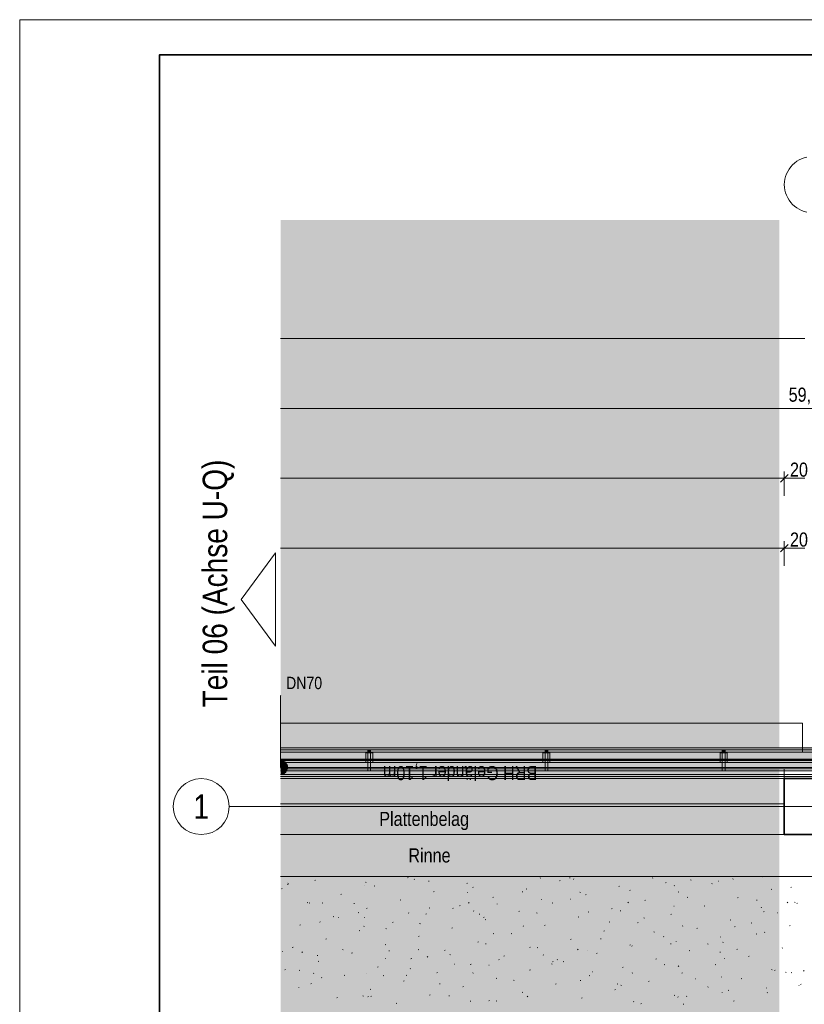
# Model space of a CAD drawing. Extents: x -740 to 300, y 62 to 1112.
# Tile 97 of 187: x -720 to -608, y 972 to 1112. Entities that reach past the tile are written whole.
import ezdxf
from ezdxf.enums import TextEntityAlignment as Align
from ezdxf.lldxf.tags import DXFTag

# ---------------------------------------------------------------- set-up
doc = ezdxf.new("R2010")
doc.units = 0
doc.layers.get('0').update_dxf_attribs({"lineweight": 13})
for name, color, linetype, lineweight, true_color in [('30 -33 Aussenwände- 3 Aussenstützen', 7, 'Continuous', 50, 0x0000dd), ('30 -33 Aussenwände- 7 Fassade_ Elemente', 7, 'Continuous', 9, 0x00aacc), ('30 -34 Innenwände- 6 Elemente', 7, 'Continuous', 9, 0xff6633), ('30 -35 Decken- 1 Konstruktion-Träger- Stahlbeton', 7, 'Continuous', 13, 0x33aa00), ('30 -36 Dächer- 3 Dachbeläge', 7, 'Continuous', 15, 0x9999ff), ('30 -36 Dächer- 4 Dachbekleidungen', 7, 'Continuous', 9, 0xccccff), ('60- 61 allgemeine Ausstattung- 4 Terrassen', 9, 'Continuous', 9, 0x808080), ('70 -72 Beschriftung- 1 Beschriftung allgemein', 7, 'Continuous', 9, 0xff6633), ('70 -76 Bemaßung- 2 Allgemein', 9, 'Continuous', 5, 0x808080), ('iwb_Layout Achsbezeichung', 1, 'Continuous', 13, 0xff0000), ('iwb_Layout BA_Markierung', 7, 'Continuous', 9, 0xbadcdc), ('iwb_Layout Text', 3, 'Continuous', 18, 0x00ff00)]:
    doc.layers.add(name, color=color, linetype=linetype, lineweight=lineweight, true_color=true_color)
for name, color, linetype, lineweight in [('40 -41 Abwasser_Wasser_Gas- 2 Wasser-1', 7, 'Continuous', 15), ('70 -71 Achsen- 1 Gebäudeachsen', 7, 'STRICHPUNKT2-A06CPVBCL0', 18), ('iwb_Plankopf Rahmen', 7, 'Continuous', 35), ('Keine-A06CPVBDL0', 7, 'Continuous', 9)]:
    doc.layers.add(name, color=color, linetype=linetype, lineweight=lineweight)
doc.styles.get("Standard").update_dxf_attribs({"font": 'ARIALN.TTF'})
tags = doc.linetypes.add('grob-A06CPVB9L0', pattern=[14, 3, -8, 3]).pattern_tags.tags
tags[8:9] = [DXFTag(74, 4), DXFTag(75, 0), DXFTag(340, '0'), DXFTag(46, 0.0), DXFTag(50, 0.0), DXFTag(44, 0.0), DXFTag(45, 0.0)]
tags[6:7] = [DXFTag(74, 4), DXFTag(75, 0), DXFTag(340, '0'), DXFTag(46, 0.0), DXFTag(50, 0.0), DXFTag(44, 0.0), DXFTag(45, 0.0)]
tags[4:5] = [DXFTag(74, 4), DXFTag(75, 0), DXFTag(340, '0'), DXFTag(46, 0.0), DXFTag(50, 0.0), DXFTag(44, 0.0), DXFTag(45, 0.0)]
tags = doc.linetypes.add('STRICHPUNKT2', pattern=[12.7, 6.35, -3.175, 0, -3.175]).pattern_tags.tags
tags[10:11] = [DXFTag(74, 4), DXFTag(75, 0), DXFTag(340, '0'), DXFTag(46, 0.0), DXFTag(50, 0.0), DXFTag(44, 0.0), DXFTag(45, 0.0)]
tags[8:9] = [DXFTag(74, 4), DXFTag(75, 0), DXFTag(340, '0'), DXFTag(46, 0.0), DXFTag(50, 0.0), DXFTag(44, 0.0), DXFTag(45, 0.0)]
tags[6:7] = [DXFTag(74, 4), DXFTag(75, 0), DXFTag(340, '0'), DXFTag(46, 0.0), DXFTag(50, 0.0), DXFTag(44, 0.0), DXFTag(45, 0.0)]
tags[4:5] = [DXFTag(74, 4), DXFTag(75, 0), DXFTag(340, '0'), DXFTag(46, 0.0), DXFTag(50, 0.0), DXFTag(44, 0.0), DXFTag(45, 0.0)]
tags = doc.linetypes.add('STRICHPUNKT2-A06CPVBCL0', pattern=[12.7, 6.35, -3.175, 0, -3.175]).pattern_tags.tags
tags[10:11] = [DXFTag(74, 4), DXFTag(75, 0), DXFTag(340, '0'), DXFTag(46, 0.0), DXFTag(50, 0.0), DXFTag(44, 0.0), DXFTag(45, 0.0)]
tags[8:9] = [DXFTag(74, 4), DXFTag(75, 0), DXFTag(340, '0'), DXFTag(46, 0.0), DXFTag(50, 0.0), DXFTag(44, 0.0), DXFTag(45, 0.0)]
tags[6:7] = [DXFTag(74, 4), DXFTag(75, 0), DXFTag(340, '0'), DXFTag(46, 0.0), DXFTag(50, 0.0), DXFTag(44, 0.0), DXFTag(45, 0.0)]
tags[4:5] = [DXFTag(74, 4), DXFTag(75, 0), DXFTag(340, '0'), DXFTag(46, 0.0), DXFTag(50, 0.0), DXFTag(44, 0.0), DXFTag(45, 0.0)]

# ---------------------------------------------------------------- blocks, each defined once
blk = doc.blocks.new('Polygon-A06CPVB1L0')
at = {"color": 0, "linetype": 'ByBlock', "lineweight": -2, "ltscale": 0.13}
blk.add_solid([(-611.22, 86.2), (-682.36, 86.01), (-611.05, 1083.81), (-682.36, 1083.81)], dxfattribs=at)
blk = doc.blocks.new('Referenz-A06CPVBEL0')
at = {"layer": '30 -33 Aussenwände- 3 Aussenstützen', "color": 0, "linetype": 'Continuous', "lineweight": 35, "ltscale": 0.35}
for p, q in [((-602.36, 1003.91), (-610.36, 1003.91)), ((-610.36, 1003.91), (-610.36, 995.91)), ((-610.36, 995.91), (-602.36, 995.91))]:
    blk.add_line(p, q, dxfattribs=at)
at = {"layer": '30 -33 Aussenwände- 7 Fassade_ Elemente', "color": 0, "linetype": 'Continuous', "ltscale": 0.13}
for p, q in [((-682.36, 1011.85), (-607.76, 1011.85)), ((-682.36, 1011.85), (-607.76, 1011.85)), ((-607.76, 1011.85), (-607.76, 1008.31)), ((-607.76, 1011.85), (-607.76, 1007.71)), ((-607.76, 1008.31), (-682.36, 1008.31)), ((-607.76, 1007.71), (-682.36, 1007.71)), ((-682.36, 1007.71), (76.35, 1007.71))]:
    blk.add_line(p, q, dxfattribs=at)
at = {"layer": '30 -34 Innenwände- 6 Elemente', "color": 0, "linetype": 'Continuous', "ltscale": 0.13}
for p, q in [((76.35, 1007.71), (-682.36, 1007.71)), ((-682.36, 1005.51), (76.35, 1005.51)), ((76.35, 1004.51), (-682.36, 1004.51)), ((-682.36, 1003.91), (76.35, 1003.91))]:
    blk.add_line(p, q, dxfattribs=at)
at = {"layer": '30 -35 Decken- 1 Konstruktion-Träger- Stahlbeton', "color": 0, "linetype": 'grob-A06CPVB9L0', "lineweight": -2, "ltscale": 0.13}
for p, q in [((-682.36, 1003.91), (-610.36, 1003.91)), ((-682.36, 1000.31), (-610.36, 1000.31))]:
    blk.add_line(p, q, dxfattribs=at)
at = {"layer": '30 -35 Decken- 1 Konstruktion-Träger- Stahlbeton', "color": 0, "lineweight": 35}
blk.add_line((-610.36, 1003.91), (-610.36, 1000.31), dxfattribs=at)
at = {"layer": '30 -36 Dächer- 3 Dachbeläge', "color": 0, "linetype": 'Continuous', "ltscale": 0.15}
for p, q in [((76.35, 1008.31), (-682.36, 1008.31)), ((-682.36, 1005.31), (76.35, 1005.31))]:
    blk.add_line(p, q, dxfattribs=at)
at = {"layer": '30 -36 Dächer- 3 Dachbeläge', "color": 0, "lineweight": 9}
for p, q in [((-669.89, 1007.61), (-669.89, 1008.01)), ((-669.49, 1007.61), (-669.89, 1007.61)), ((-669.49, 1008.01), (-669.49, 1007.61)), ((-644.56, 1007.61), (-644.56, 1008.01)), ((-644.16, 1007.61), (-644.56, 1007.61)), ((-644.16, 1008.01), (-644.16, 1007.61)), ((-619.22, 1007.61), (-619.22, 1008.01)), ((-618.82, 1007.61), (-619.22, 1007.61)), ((-618.82, 1008.01), (-618.82, 1007.61))]:
    blk.add_line(p, q, dxfattribs=at)
at = {"layer": '30 -36 Dächer- 3 Dachbeläge', "color": 0, "lineweight": 0}
for points in [[(76.35, 1005.8), (-682.36, 1007.28), (-682.36, 1008.31)], [(76.35, 1005.8), (-682.36, 1008.31), (76.35, 1008.31)], [(-682.36, 1007.28), (76.35, 1005.8), (76.35, 1005.31)], [(-682.36, 1007.28), (76.35, 1005.31), (-682.36, 1005.31)], [(-669.89, 1007.61), (-669.49, 1007.61), (-669.89, 1008.01)], [(-669.89, 1008.01), (-669.49, 1007.61), (-669.49, 1008.01)], [(-644.56, 1007.61), (-644.16, 1007.61), (-644.56, 1008.01)], [(-644.56, 1008.01), (-644.16, 1007.61), (-644.16, 1008.01)], [(-619.22, 1007.61), (-618.82, 1007.61), (-619.22, 1008.01)], [(-619.22, 1008.01), (-618.82, 1007.61), (-618.82, 1008.01)]]:
    blk.add_solid(points, dxfattribs=at)
at = {"layer": '30 -36 Dächer- 4 Dachbekleidungen', "color": 0, "linetype": 'Continuous', "ltscale": 0.13}
for p, q in [((76.35, 1008.01), (-682.36, 1008.01)), ((-670.19, 1006.21), (-670.19, 1007.61)), ((-670.19, 1007.61), (-669.89, 1007.61)), ((-669.49, 1007.61), (-669.89, 1007.61)), ((-669.89, 1007.61), (-669.89, 1006.21)), ((-669.49, 1006.21), (-669.49, 1007.61)), ((-669.19, 1007.61), (-669.49, 1007.61)), ((-669.19, 1006.21), (-669.19, 1007.61)), ((-644.86, 1006.21), (-644.86, 1007.61)), ((-644.86, 1007.61), (-644.56, 1007.61)), ((-644.16, 1007.61), (-644.56, 1007.61)), ((-644.56, 1007.61), (-644.56, 1006.21)), ((-644.16, 1006.21), (-644.16, 1007.61)), ((-643.86, 1007.61), (-644.16, 1007.61)), ((-643.86, 1006.21), (-643.86, 1007.61)), ((-619.52, 1006.21), (-619.52, 1007.61)), ((-619.52, 1007.61), (-619.22, 1007.61)), ((-618.82, 1007.61), (-619.22, 1007.61)), ((-619.22, 1007.61), (-619.22, 1006.21)), ((-618.82, 1006.21), (-618.82, 1007.61)), ((-618.52, 1007.61), (-618.82, 1007.61)), ((-618.52, 1006.21), (-618.52, 1007.61)), ((-682.36, 1006.21), (76.35, 1006.21)), ((-669.89, 1005.01), (-669.89, 1006.21)), ((-669.49, 1006.21), (-669.49, 1005.01)), ((-644.56, 1005.01), (-644.56, 1006.21)), ((-644.16, 1006.21), (-644.16, 1005.01)), ((-619.22, 1005.01), (-619.22, 1006.21)), ((-618.82, 1006.21), (-618.82, 1005.01)), ((76.35, 1005.01), (-682.36, 1005.01)), ((-682.36, 1004.21), (76.35, 1004.21)), ((-669.49, 1005.01), (-669.89, 1005.01)), ((-644.16, 1005.01), (-644.56, 1005.01)), ((-618.82, 1005.01), (-619.22, 1005.01))]:
    blk.add_line(p, q, dxfattribs=at)
at = {"layer": '40 -41 Abwasser_Wasser_Gas- 2 Wasser-1', "color": 0, "linetype": 'Continuous', "ltscale": 0.15}
for p, q in [((-682.36, 1006.51), (-682.32, 1006.51)), ((-682.32, 1006.51), (-682.23, 1006.5)), ((-682.23, 1006.5), (-682.13, 1006.49)), ((-682.13, 1006.49), (-682.03, 1006.46)), ((-682.03, 1006.46), (-681.94, 1006.42)), ((-681.94, 1006.42), (-681.86, 1006.38)), ((-681.86, 1006.38), (-681.77, 1006.32)), ((-681.77, 1006.32), (-681.7, 1006.26)), ((-681.7, 1006.26), (-681.63, 1006.2)), ((-681.63, 1006.2), (-681.56, 1006.12)), ((-681.56, 1006.12), (-681.51, 1006.04)), ((-681.51, 1006.04), (-681.46, 1005.95)), ((-681.46, 1005.95), (-681.42, 1005.86)), ((-681.42, 1005.86), (-681.39, 1005.77)), ((-681.38, 1005.29), (-681.41, 1005.19)), ((-681.39, 1005.77), (-681.37, 1005.67)), ((-681.36, 1005.38), (-681.38, 1005.29)), ((-681.37, 1005.67), (-681.36, 1005.58)), ((-681.36, 1005.58), (-681.36, 1005.48)), ((-681.36, 1005.48), (-681.36, 1005.38)), ((-682.29, 1004.51), (-682.36, 1004.51)), ((-682.19, 1004.53), (-682.29, 1004.51)), ((-682.1, 1004.55), (-682.19, 1004.53)), ((-682, 1004.58), (-682.1, 1004.55)), ((-681.91, 1004.62), (-682, 1004.58)), ((-681.83, 1004.66), (-681.91, 1004.62)), ((-681.75, 1004.72), (-681.83, 1004.66)), ((-681.67, 1004.78), (-681.75, 1004.72)), ((-681.6, 1004.85), (-681.67, 1004.78)), ((-681.54, 1004.93), (-681.6, 1004.85)), ((-681.49, 1005.01), (-681.54, 1004.93)), ((-681.45, 1005.1), (-681.49, 1005.01)), ((-681.41, 1005.19), (-681.45, 1005.1))]:
    blk.add_line(p, q, dxfattribs=at)
at = {"layer": '40 -41 Abwasser_Wasser_Gas- 2 Wasser-1', "color": 0, "linetype": 'Continuous', "lineweight": 9, "ltscale": 0.13}
for p, q in [((-682.36, 995.91), (76.35, 995.91)), ((76.35, 989.91), (-682.36, 989.91))]:
    blk.add_line(p, q, dxfattribs=at)
at = {"layer": '40 -41 Abwasser_Wasser_Gas- 2 Wasser-1', "color": 7, "linetype": 'Continuous', "ltscale": 0.15, "true_color": 0xffffff}
for points in [[(-681.49, 1005.01), (-682.36, 1006.41), (-682.36, 1006.51)], [(-681.49, 1005.01), (-682.36, 1006.51), (-682.32, 1006.51)], [(-681.49, 1005.01), (-682.36, 1006.27), (-682.36, 1006.41)], [(-681.49, 1005.01), (-682.36, 1006.15), (-682.36, 1006.27)], [(-681.49, 1005.01), (-682.36, 1006.04), (-682.36, 1006.15)], [(-681.49, 1005.01), (-682.36, 1005.94), (-682.36, 1006.04)], [(-681.49, 1005.01), (-682.36, 1005.86), (-682.36, 1005.94)], [(-681.49, 1005.01), (-682.36, 1005.78), (-682.36, 1005.86)], [(-681.49, 1005.01), (-682.36, 1005.7), (-682.36, 1005.78)], [(-681.49, 1005.01), (-682.36, 1005.64), (-682.36, 1005.7)], [(-681.49, 1005.01), (-682.36, 1005.57), (-682.36, 1005.64)], [(-681.49, 1005.01), (-682.36, 1005.52), (-682.36, 1005.57)], [(-681.49, 1005.01), (-682.36, 1005.46), (-682.36, 1005.52)], [(-681.49, 1005.01), (-682.36, 1005.41), (-682.36, 1005.46)], [(-681.49, 1005.01), (-682.36, 1005.36), (-682.36, 1005.41)], [(-681.49, 1005.01), (-682.36, 1005.31), (-682.36, 1005.36)], [(-681.49, 1005.01), (-682.36, 1005.26), (-682.36, 1005.31)], [(-681.49, 1005.01), (-682.32, 1006.51), (-682.23, 1006.5)], [(-681.49, 1005.01), (-682.23, 1006.5), (-682.13, 1006.49)], [(-681.49, 1005.01), (-682.13, 1006.49), (-682.03, 1006.46)], [(-681.49, 1005.01), (-682.03, 1006.46), (-681.94, 1006.42)], [(-681.49, 1005.01), (-681.94, 1006.42), (-681.86, 1006.38)], [(-681.49, 1005.01), (-681.86, 1006.38), (-681.77, 1006.32)], [(-681.49, 1005.01), (-681.77, 1006.32), (-681.7, 1006.26)], [(-681.49, 1005.01), (-681.7, 1006.26), (-681.63, 1006.2)], [(-681.49, 1005.01), (-681.63, 1006.2), (-681.56, 1006.12)], [(-681.49, 1005.01), (-681.56, 1006.12), (-681.51, 1006.04)], [(-681.49, 1005.01), (-681.51, 1006.04), (-681.46, 1005.95)], [(-681.49, 1005.01), (-681.46, 1005.95), (-681.42, 1005.86)], [(-681.49, 1005.01), (-681.42, 1005.86), (-681.39, 1005.77)], [(-681.49, 1005.01), (-681.39, 1005.77), (-681.37, 1005.67)], [(-681.49, 1005.01), (-681.37, 1005.67), (-681.36, 1005.58)], [(-681.49, 1005.01), (-681.36, 1005.58), (-681.36, 1005.48)], [(-681.49, 1005.01), (-681.36, 1005.48), (-681.36, 1005.38)], [(-681.49, 1005.01), (-681.36, 1005.38), (-681.38, 1005.29)], [(-681.49, 1005.01), (-681.38, 1005.29), (-681.41, 1005.19)], [(-681.49, 1005.01), (-682.36, 1005.22), (-682.36, 1005.26)], [(-681.49, 1005.01), (-682.36, 1005.17), (-682.36, 1005.22)], [(-681.49, 1005.01), (-682.36, 1005.13), (-682.36, 1005.17)], [(-681.49, 1005.01), (-682.36, 1005.08), (-682.36, 1005.13)], [(-681.49, 1005.01), (-682.36, 1005.04), (-682.36, 1005.08)], [(-681.49, 1005.01), (-682.36, 1005), (-682.36, 1005.04)], [(-681.49, 1005.01), (-682.29, 1004.51), (-682.36, 1004.51)], [(-681.49, 1005.01), (-682.36, 1004.51), (-682.36, 1004.53)], [(-681.49, 1005.01), (-682.36, 1004.53), (-682.36, 1004.58)], [(-681.49, 1005.01), (-682.36, 1004.58), (-682.36, 1004.63)], [(-681.49, 1005.01), (-682.36, 1004.63), (-682.36, 1004.68)], [(-681.49, 1005.01), (-682.36, 1004.68), (-682.36, 1004.73)], [(-681.49, 1005.01), (-682.36, 1004.73), (-682.36, 1004.78)], [(-681.49, 1005.01), (-682.36, 1004.78), (-682.36, 1004.82)], [(-681.49, 1005.01), (-682.36, 1004.82), (-682.36, 1004.87)], [(-681.49, 1005.01), (-682.36, 1004.87), (-682.36, 1004.91)], [(-681.49, 1005.01), (-682.36, 1004.91), (-682.36, 1004.95)], [(-681.49, 1005.01), (-682.36, 1004.95), (-682.36, 1005)], [(-681.49, 1005.01), (-682.19, 1004.53), (-682.29, 1004.51)], [(-681.49, 1005.01), (-682.1, 1004.55), (-682.19, 1004.53)], [(-681.49, 1005.01), (-682, 1004.58), (-682.1, 1004.55)], [(-681.49, 1005.01), (-681.91, 1004.62), (-682, 1004.58)], [(-681.49, 1005.01), (-681.83, 1004.66), (-681.91, 1004.62)], [(-681.49, 1005.01), (-681.75, 1004.72), (-681.83, 1004.66)], [(-681.49, 1005.01), (-681.67, 1004.78), (-681.75, 1004.72)], [(-681.49, 1005.01), (-681.6, 1004.85), (-681.67, 1004.78)], [(-681.49, 1005.01), (-681.54, 1004.93), (-681.6, 1004.85)], [(-681.49, 1005.01), (-681.41, 1005.19), (-681.45, 1005.1)]]:
    blk.add_solid(points, dxfattribs=at)
at = {"layer": '60- 61 allgemeine Ausstattung- 4 Terrassen', "color": 0, "linetype": 'grob-A06CPVB9L0', "lineweight": 50, "ltscale": 0.5}
blk.add_line((-682.36, 1006.61), (8.34, 1006.61), dxfattribs=at)
at = {"layer": '60- 61 allgemeine Ausstattung- 4 Terrassen', "color": 0}
for p, q in [((-682.36, 1005.31), (-610.36, 1005.31)), ((-610.36, 1005.31), (-610.36, 995.91)), ((-610.36, 995.91), (-682.36, 995.91)), ((-618.01, 989.91), (-617.95, 989.89)), ((-613.4, 989.88), (-613.43, 989.91)), ((-681.3, 988.71), (-681.31, 988.8)), ((-681.3, 988.94), (-681.21, 988.91)), ((-677.47, 989.35), (-677.38, 989.38)), ((-670.43, 988.6), (-670.39, 988.6)), ((-670.23, 989.11), (-670.14, 989.07)), ((-668.99, 988.54), (-668.9, 988.57)), ((-664.22, 989.73), (-664.12, 989.76)), ((-663.2, 989.54), (-663.28, 989.47)), ((-661.16, 989.2), (-661.17, 989.29)), ((-655.73, 988.92), (-655.64, 988.95)), ((-654.9, 988.39), (-654.81, 988.36)), ((-645.19, 989.74), (-645.27, 989.69)), ((-642.48, 989.3), (-642.38, 989.32)), ((-641.01, 989.69), (-641.02, 989.78)), ((-640.43, 989.56), (-640.5, 989.49)), ((-634, 988.49), (-633.9, 988.51)), ((-629.22, 989.68), (-629.13, 989.7)), ((-627.26, 989.07), (-627.34, 989.02)), ((-626.06, 988.58), (-626.09, 988.61)), ((-623.76, 989.42), (-623.66, 989.39)), ((-620.74, 988.87), (-620.65, 988.89)), ((-619.73, 989.23), (-619.76, 989.26)), ((-617.66, 989.58), (-617.73, 989.52)), ((-609.33, 988.41), (-609.41, 988.35)), ((-682.25, 988.16), (-682.15, 988.19)), ((-673.77, 987.35), (-673.67, 987.38)), ((-660.51, 987.73), (-660.41, 987.75)), ((-655.67, 987.63), (-655.62, 987.62)), ((-647.82, 987.74), (-647.73, 987.71)), ((-647.25, 988.11), (-647.16, 988.13)), ((-639.57, 987.67), (-639.48, 987.64)), ((-638.77, 987.3), (-638.68, 987.32)), ((-638.72, 987.28), (-638.75, 987.32)), ((-632.39, 987.93), (-632.42, 987.96)), ((-625.52, 987.68), (-625.42, 987.7)), ((-612.26, 988.06), (-612.16, 988.08)), ((-678.54, 986.16), (-678.45, 986.18)), ((-678.19, 986.17), (-678.26, 986.1)), ((-676.43, 986.14), (-676.34, 986.11)), ((-671.89, 986.06), (-671.8, 986.03)), ((-665.29, 986.54), (-665.19, 986.56)), ((-656.8, 985.73), (-656.71, 985.75)), ((-655.42, 986.19), (-655.49, 986.12)), ((-652.03, 986.92), (-651.93, 986.94)), ((-651.38, 985.98), (-651.42, 986.02)), ((-645.05, 986.63), (-645.08, 986.67)), ((-643.55, 986.11), (-643.45, 986.13)), ((-640.91, 986.65), (-640.86, 986.65)), ((-632.65, 986.22), (-632.72, 986.15)), ((-630.29, 986.49), (-630.2, 986.51)), ((-626.14, 985.68), (-626.1, 985.68)), ((-624.24, 986.96), (-624.15, 986.92)), ((-621.81, 985.68), (-621.72, 985.7)), ((-617.04, 986.87), (-616.94, 986.89)), ((-614.34, 986.54), (-614.25, 986.51)), ((-609.87, 986.24), (-609.95, 986.17)), ((-608.91, 986.24), (-608.82, 986.2)), ((-608.55, 986.05), (-608.46, 986.08)), ((-674.84, 984.16), (-674.74, 984.18)), ((-671.19, 984.77), (-671.27, 984.71)), ((-670.06, 985.35), (-669.96, 985.37)), ((-664.04, 984.68), (-664.08, 984.72)), ((-661.58, 984.54), (-661.48, 984.56)), ((-661.1, 985.42), (-661.01, 985.39)), ((-657.71, 985.33), (-657.75, 985.37)), ((-654.77, 985), (-654.76, 984.96)), ((-653.93, 984.47), (-653.94, 984.56)), ((-648.32, 984.92), (-648.23, 984.94)), ((-645.77, 984.71), (-645.68, 984.67)), ((-638.41, 984.86), (-638.32, 984.83)), ((-635.07, 985.3), (-634.97, 985.32)), ((-633.78, 984.96), (-633.79, 985.05)), ((-626.59, 984.48), (-626.49, 984.51)), ((-613.64, 985.45), (-613.65, 985.54)), ((-613.33, 984.86), (-613.23, 984.89)), ((-611.38, 984.71), (-611.33, 984.7)), ((-679.61, 982.97), (-679.51, 982.99)), ((-676.71, 983.38), (-676.74, 983.42)), ((-674.07, 983.98), (-674.08, 984.07)), ((-670.4, 982.82), (-670.47, 982.76)), ((-670.38, 984.03), (-670.41, 984.07)), ((-666.35, 983.35), (-666.26, 983.37)), ((-662.48, 983.18), (-662.38, 983.15)), ((-653.26, 984.1), (-653.34, 984.04)), ((-653.1, 983.73), (-653, 983.75)), ((-647.63, 982.85), (-647.7, 982.78)), ((-644.62, 982.92), (-644.52, 982.94)), ((-639.84, 984.11), (-639.75, 984.13)), ((-635.32, 983.43), (-635.4, 983.37)), ((-631.36, 983.29), (-631.27, 983.32)), ((-630.45, 983.99), (-630.35, 983.95)), ((-624.86, 982.87), (-624.93, 982.8)), ((-618.1, 983.67), (-618.01, 983.7)), ((-617.39, 982.76), (-617.47, 982.7)), ((-615.12, 983.27), (-615.02, 983.23)), ((-609.62, 982.86), (-609.53, 982.89)), ((-671.13, 982.16), (-671.03, 982.18)), ((-667.31, 982.46), (-667.22, 982.42)), ((-662.65, 981.35), (-662.55, 981.37)), ((-657.87, 982.54), (-657.78, 982.56)), ((-651.98, 981.74), (-651.89, 981.7)), ((-649.39, 981.72), (-649.3, 981.75)), ((-636.14, 982.1), (-636.04, 982.13)), ((-629, 981.98), (-628.9, 981.95)), ((-622.88, 982.48), (-622.78, 982.51)), ((-614.4, 981.67), (-614.3, 981.7)), ((-613.14, 981.91), (-613.17, 981.95)), ((-675.9, 980.97), (-675.81, 980.99)), ((-667.42, 980.15), (-667.33, 980.18)), ((-654.17, 980.53), (-654.07, 980.56)), ((-653.06, 980.3), (-652.97, 980.28)), ((-640.91, 980.91), (-640.82, 980.94)), ((-636.65, 981.02), (-636.56, 980.98)), ((-632.43, 980.1), (-632.33, 980.13)), ((-632.13, 979.96), (-632.17, 980)), ((-627.65, 981.29), (-627.56, 981.32)), ((-626.56, 980.23), (-626.56, 980.32)), ((-625.8, 980.61), (-625.84, 980.65)), ((-621.32, 980.3), (-621.23, 980.26)), ((-619.47, 981.26), (-619.5, 981.3)), ((-619.17, 980.48), (-619.08, 980.5)), ((-682.11, 979.19), (-682.07, 979.18)), ((-680.68, 979.78), (-680.58, 979.8)), ((-679.25, 979.12), (-679.33, 979.06)), ((-677.13, 978.63), (-677.04, 978.6)), ((-673.51, 979.49), (-673.42, 979.45)), ((-672.2, 978.96), (-672.1, 978.99)), ((-666.84, 979.25), (-666.85, 979.33)), ((-662.62, 979.48), (-662.69, 979.41)), ((-658.94, 979.34), (-658.85, 979.37)), ((-658.18, 978.77), (-658.09, 978.73)), ((-650.46, 978.53), (-650.37, 978.56)), ((-646.7, 979.74), (-646.71, 979.82)), ((-645.69, 979.72), (-645.59, 979.75)), ((-644.8, 978.67), (-644.83, 978.7)), ((-639.84, 979.5), (-639.92, 979.44)), ((-638.47, 979.31), (-638.5, 979.35)), ((-637.2, 978.91), (-637.11, 978.94)), ((-623.95, 979.29), (-623.85, 979.31)), ((-619.59, 979.1), (-619.49, 979.08)), ((-617.07, 979.53), (-617.14, 979.46)), ((-610.69, 979.67), (-610.6, 979.69)), ((-676.97, 977.77), (-676.88, 977.8)), ((-667.35, 978.21), (-667.3, 978.21)), ((-663.72, 978.15), (-663.62, 978.18)), ((-661.32, 978.45), (-661.4, 978.4)), ((-657.46, 977.37), (-657.49, 977.4)), ((-655.24, 977.34), (-655.14, 977.37)), ((-652.58, 977.24), (-652.54, 977.24)), ((-651.13, 978.02), (-651.16, 978.05)), ((-643.65, 977.43), (-643.56, 977.4)), ((-643.39, 977.78), (-643.47, 977.73)), ((-642.85, 978.05), (-642.76, 978.01)), ((-641.98, 977.72), (-641.88, 977.74)), ((-628.72, 978.1), (-628.63, 978.12)), ((-627.52, 977.33), (-627.43, 977.29)), ((-620.24, 977.29), (-620.15, 977.31)), ((-618.9, 978.25), (-618.89, 978.21)), ((-615.47, 978.48), (-615.37, 978.5)), ((-681.75, 976.58), (-681.65, 976.61)), ((-679.72, 976.52), (-679.62, 976.48)), ((-677.6, 976.11), (-677.67, 976.04)), ((-673.27, 975.77), (-673.17, 975.8)), ((-670.12, 976.07), (-670.15, 976.1)), ((-668.49, 976.96), (-668.4, 976.99)), ((-667.72, 975.75), (-667.62, 975.72)), ((-664.39, 975.8), (-664.29, 975.76)), ((-663.79, 976.72), (-663.82, 976.75)), ((-660.01, 976.15), (-659.92, 976.17)), ((-654.83, 976.13), (-654.9, 976.07)), ((-646.76, 976.53), (-646.66, 976.55)), ((-638.27, 975.72), (-638.18, 975.74)), ((-637.82, 976.26), (-637.78, 976.26)), ((-633.5, 976.91), (-633.4, 976.93)), ((-632.06, 976.16), (-632.13, 976.09)), ((-625.45, 977.12), (-625.54, 977.06)), ((-625.02, 976.1), (-624.92, 976.12)), ((-612.19, 976.61), (-612.1, 976.58)), ((-611.76, 976.48), (-611.67, 976.5)), ((-610.17, 976.23), (-610.08, 976.2)), ((-609.29, 976.18), (-609.36, 976.12)), ((-607.52, 976.45), (-607.6, 976.39)), ((-678.04, 974.58), (-677.95, 974.61)), ((-676.45, 975.42), (-676.49, 975.46)), ((-664.79, 974.96), (-664.69, 974.98)), ((-659.61, 974.52), (-659.62, 974.6)), ((-651.53, 975.34), (-651.43, 975.36)), ((-649.06, 975.08), (-648.97, 975.04)), ((-643.05, 974.53), (-642.95, 974.55)), ((-639.47, 975.01), (-639.48, 975.09)), ((-634.24, 974.55), (-634.15, 974.52)), ((-633.73, 974.36), (-633.64, 974.33)), ((-629.79, 974.91), (-629.7, 974.93)), ((-623.06, 975.29), (-623.01, 975.29)), ((-619.33, 975.5), (-619.34, 975.58)), ((-616.54, 975.29), (-616.44, 975.31)), ((-608.29, 974.32), (-608.25, 974.31)), ((-608.06, 974.47), (-607.96, 974.5)), ((-679.76, 974.03), (-679.77, 974.11)), ((-669.56, 973.77), (-669.47, 973.79)), ((-661.08, 972.96), (-660.98, 972.98)), ((-656.31, 974.15), (-656.21, 974.17)), ((-647.82, 973.34), (-647.73, 973.36)), ((-634.57, 973.72), (-634.47, 973.74)), ((-626.09, 972.91), (-625.99, 972.93)), ((-621.31, 974.1), (-621.22, 974.12)), ((-619.22, 973.3), (-619.25, 973.34)), ((-618.4, 973.64), (-618.31, 973.61)), ((-612.89, 973.95), (-612.92, 973.98)), ((-612.83, 973.28), (-612.74, 973.31)), ((-674.34, 972.58), (-674.24, 972.6)), ((-670.59, 972.83), (-670.5, 972.79)), ((-669.81, 972.77), (-669.89, 972.7)), ((-669.38, 972.81), (-669.46, 972.75)), ((-665.86, 971.77), (-665.76, 971.79)), ((-658.31, 972.87), (-658.21, 972.84)), ((-655.26, 972.11), (-655.17, 972.08)), ((-652.6, 972.15), (-652.5, 972.17)), ((-651.45, 972.14), (-651.53, 972.08)), ((-647.04, 972.79), (-647.11, 972.72)), ((-639.34, 972.53), (-639.25, 972.55)), ((-631.88, 972), (-631.91, 972.04)), ((-630.86, 971.71), (-630.77, 971.74)), ((-625.55, 972.65), (-625.58, 972.69)), ((-624.83, 971.67), (-624.73, 971.64)), ((-624.27, 972.81), (-624.34, 972.75)), ((-617.61, 972.09), (-617.51, 972.12))]:
    blk.add_line(p, q, dxfattribs=at)
at = {"layer": '70 -71 Achsen- 1 Gebäudeachsen', "color": 0, "linetype": 'STRICHPUNKT2-A06CPVBCL0', "ltscale": 0.18}
blk.add_line((-682.36, 999.91), (76.35, 999.91), dxfattribs=at)
at = {"layer": '70 -72 Beschriftung- 1 Beschriftung allgemein', "color": 0, "linetype": 'Continuous', "ltscale": 0.13}
blk.add_line((-682.36, 1005.51), (-682.36, 1015.8), dxfattribs=at)
at = {"layer": '70 -72 Beschriftung- 1 Beschriftung allgemein', "color": 0, "linetype": 'Continuous', "lineweight": 5, "ltscale": 0.13}
for p, q in [((-682.36, 1015.78), (-682.36, 1015.8)), ((-682.36, 1015.8), (-682.34, 1015.74)), ((-682.34, 1015.74), (-682.36, 1015.74))]:
    blk.add_line(p, q, dxfattribs=at)
at = {"layer": '70 -72 Beschriftung- 1 Beschriftung allgemein', "color": 0, "lineweight": 0}
for points in [[(-682.36, 1015.74), (-682.36, 1015.78), (-682.36, 1015.8)], [(-682.36, 1015.74), (-682.36, 1015.8), (-682.34, 1015.74)], [(-682.36, 1015.74), (-682.36, 1015.74), (-682.36, 1015.78)]]:
    blk.add_solid(points, dxfattribs=at)
at = {"layer": '70 -76 Bemaßung- 2 Allgemein', "color": 0, "linetype": 'Continuous', "ltscale": 0.13}
for p, q in [((-607.42, 1066.85), (-682.36, 1066.85)), ((-11.36, 1056.85), (-682.36, 1056.85)), ((-610.36, 1044.35), (-610.36, 1047.85)), ((-610.36, 1044.35), (-610.36, 1047.85)), ((-611.42, 1046.85), (-682.36, 1046.85)), ((-609.36, 1046.85), (-611.42, 1046.85)), ((-611.36, 1046.85), (-609.3, 1046.85)), ((-607.42, 1046.85), (-609.3, 1046.85)), ((-610.36, 1034.35), (-610.36, 1037.85)), ((-610.36, 1034.35), (-610.36, 1037.85)), ((-611.42, 1036.85), (-682.36, 1036.85)), ((-609.36, 1036.85), (-611.42, 1036.85)), ((-611.36, 1036.85), (-609.3, 1036.85)), ((-607.42, 1036.85), (-609.3, 1036.85))]:
    blk.add_line(p, q, dxfattribs=at)
at = {"layer": '70 -76 Bemaßung- 2 Allgemein', "color": 0, "linetype": 'Continuous', "lineweight": 20, "ltscale": 0.2}
for p, q in [((-609.83, 1047.38), (-610.89, 1046.32)), ((-610.89, 1046.32), (-609.83, 1047.38)), ((-609.83, 1037.38), (-610.89, 1036.32)), ((-610.89, 1036.32), (-609.83, 1037.38))]:
    blk.add_line(p, q, dxfattribs=at)
at = {"layer": 'Keine-A06CPVBDL0', "color": 0, "linetype": 'Continuous', "ltscale": 0.13}
for p, q in [((-607.89, 1092.55), (-607.52, 1092.68)), ((-607.52, 1092.68), (-607.14, 1092.78)), ((-609.68, 1091.07), (-609.45, 1091.39)), ((-609.45, 1091.39), (-609.18, 1091.68)), ((-609.18, 1091.68), (-608.89, 1091.94)), ((-608.89, 1091.94), (-608.58, 1092.18)), ((-608.58, 1092.18), (-608.24, 1092.38)), ((-608.24, 1092.38), (-607.89, 1092.55)), ((-610.28, 1089.63), (-610.18, 1090.01)), ((-610.18, 1090.01), (-610.05, 1090.38)), ((-610.05, 1090.38), (-609.88, 1090.74)), ((-609.88, 1090.74), (-609.68, 1091.07)), ((-610.36, 1088.85), (-610.34, 1089.24)), ((-610.34, 1088.46), (-610.36, 1088.85)), ((-610.34, 1089.24), (-610.28, 1089.63)), ((-610.28, 1088.07), (-610.34, 1088.46)), ((-610.18, 1087.69), (-610.28, 1088.07)), ((-610.05, 1087.32), (-610.18, 1087.69)), ((-609.88, 1086.97), (-610.05, 1087.32)), ((-609.68, 1086.63), (-609.88, 1086.97)), ((-609.45, 1086.31), (-609.68, 1086.63)), ((-609.18, 1086.02), (-609.45, 1086.31)), ((-608.89, 1085.76), (-609.18, 1086.02)), ((-608.58, 1085.53), (-608.89, 1085.76)), ((-608.24, 1085.32), (-608.58, 1085.53)), ((-607.89, 1085.16), (-608.24, 1085.32)), ((-607.52, 1085.02), (-607.89, 1085.16)), ((-607.14, 1084.93), (-607.52, 1085.02))]:
    blk.add_line(p, q, dxfattribs=at)
at = {"layer": '70 -72 Beschriftung- 1 Beschriftung allgemein', "color": 0, "linetype": 'Continuous', "ltscale": 0.13, "attachment_point": 1}
for s, insert, char_height in [('{\\fArial Narrow;DN70}', (-681.58, 1018.47), 1.7621), ('{\\fArial Narrow;Plattenbelag}', (-668.25, 999.16), 2.0138), ('{\\fArial Narrow;Rinne}', (-664.09, 993.94), 2.0138)]:
    blk.add_mtext(s, dxfattribs=dict(at, insert=insert, char_height=char_height))
at = {"layer": '70 -72 Beschriftung- 1 Beschriftung allgemein', "color": 0, "linetype": 'Continuous', "ltscale": 0.13, "insert": (-645.68, 1003.69), "char_height": 2.0138, "attachment_point": 1, "rotation": 180}
blk.add_mtext('{\\fArial Narrow;BRH Geländer 1,10m}', dxfattribs=at)
at = {"layer": '70 -76 Bemaßung- 2 Allgemein', "color": 0, "linetype": 'Continuous', "ltscale": 0.13, "char_height": 2.0138, "attachment_point": 1}
for s, insert in [('{\\fArial Narrow;59,60}', (-609.74, 1059.82)), ('{\\fArial Narrow;20}', (-609.55, 1049.1)), ('{\\fArial Narrow;20}', (-609.55, 1039.1))]:
    blk.add_mtext(s, dxfattribs=dict(at, insert=insert))

msp = doc.modelspace()

# ---------------------------------------------------------------- linework, layer by layer
at = {"layer": 'iwb_Layout Achsbezeichung', "linetype": 'STRICHPUNKT2', "lineweight": 13, "ltscale": 0.39}
msp.add_line((-682.36, 999.91), (-689.7, 999.91), dxfattribs=at)
at = {"layer": 'iwb_Layout Achsbezeichung', "ltscale": 0.39}
msp.add_circle((-693.7, 999.91), 4, dxfattribs=at)
at = {"layer": 'iwb_Layout Text', "linetype": 'Continuous', "ltscale": 0.18}
for p, q in [((-687.98, 1029.52), (-683.1, 1036.21)), ((-683.1, 1022.83), (-683.1, 1036.21)), ((-683.1, 1022.83), (-687.98, 1029.52))]:
    msp.add_line(p, q, dxfattribs=at)
at = {"layer": 'iwb_Plankopf Rahmen', "color": 8, "lineweight": 13, "ltscale": 0.13, "true_color": 0x808080}
msp.add_lwpolyline([(300.35, 62.43), (-719.65, 62.43), (-719.65, 1112.43), (300.35, 1112.43), (300.35, 62.43)], close=True, dxfattribs=at)
at = {"layer": 'iwb_Plankopf Rahmen', "ltscale": 0.35}
msp.add_lwpolyline([(-699.65, 67.43), (-699.65, 1107.43), (295.35, 1107.43), (295.35, 67.43), (-599.65, 67.43), (-699.65, 67.43)], close=True, dxfattribs=at)

# ---------------------------------------------------------------- block references
at = {"color": 8, "lineweight": 13, "ltscale": 0.13, "true_color": 0x808080}
msp.add_blockref('Referenz-A06CPVBEL0', (0, 0), dxfattribs=at)
at = {"layer": 'iwb_Layout BA_Markierung', "ltscale": 0.13}
msp.add_blockref('Polygon-A06CPVB1L0', (0, 0), dxfattribs=at)

# ---------------------------------------------------------------- texts
at = {"layer": 'iwb_Layout Achsbezeichung', "ltscale": 0.39}
msp.add_text('1', height=3.5, dxfattribs=at).set_placement((-693.7, 999.91), align=Align.MIDDLE_CENTER)
at = {"layer": 'iwb_Layout Text', "ltscale": 0.18}
msp.add_text('Teil 06 (Achse U-Q)', height=3.5, rotation=90, dxfattribs=at).set_placement((-689.99, 1014.1))

doc.saveas('drawing.dxf')
